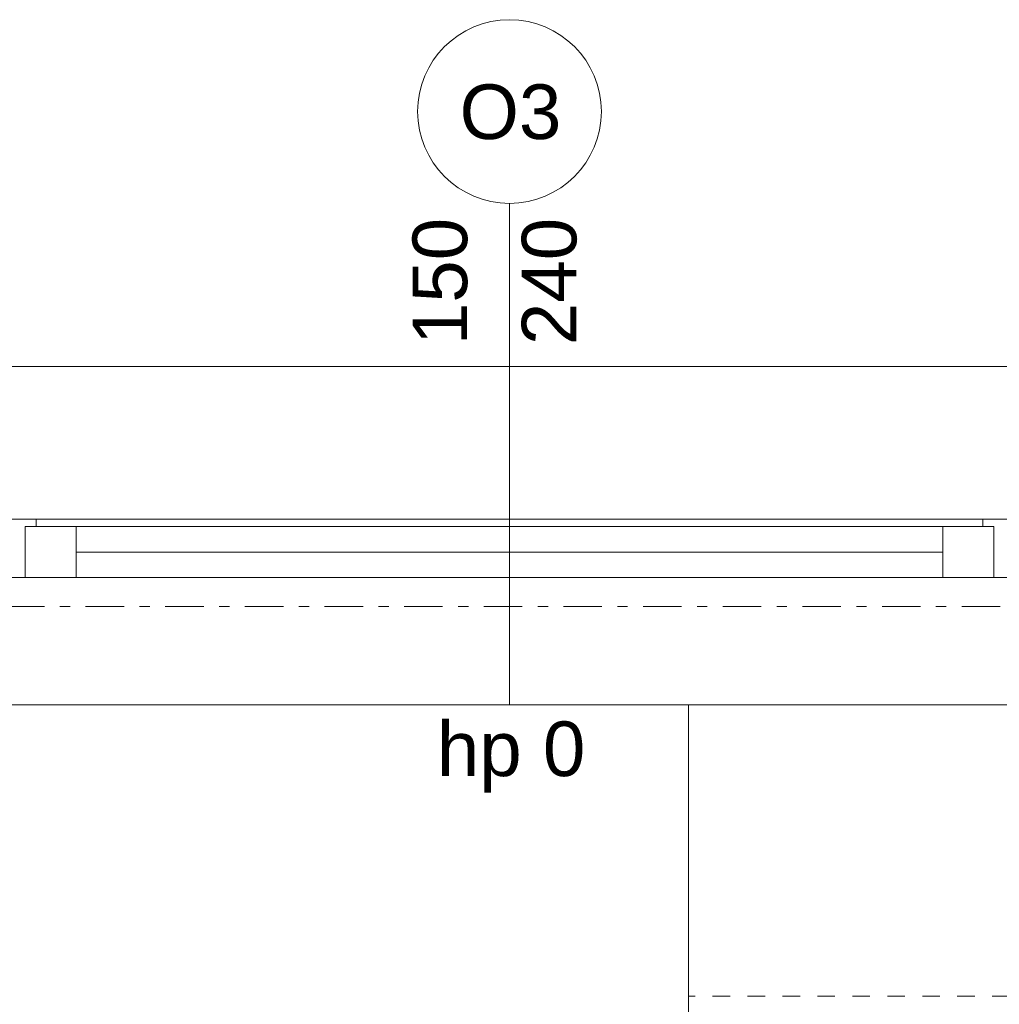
# Model space of a CAD drawing. Extents: x 100 to 2982, y 37 to 2050.
# Tile 108 of 130: x 1422 to 1557, y 1735 to 1870. Entities that reach past the tile are written whole.
import ezdxf
from ezdxf.xclip import XClip

# ---------------------------------------------------------------- set-up
doc = ezdxf.new("R2010")
doc.units = 0
doc.header["$MEASUREMENT"] = 0
doc.header["$XCLIPFRAME"] = 0
doc.linetypes.add('Przerywana', pattern=[24, 12, -12])
doc.linetypes.add('Przerywana podwójnie', pattern=[54.680554, 26.458333, -10.583333, 7.055556, -10.583333])
for name, color, linetype in [('410-K Osie', 7, 'Continuous'), ('820-G Rysunki Obrazki', 7, 'Continuous'), ('Nowe_330-W Wyposażenie', 7, 'Continuous'), ('Okna ARCHICADa', 7, 'Continuous'), ('Znaczniki okien ARCHICADa', 7, 'Continuous')]:
    doc.layers.add(name, color=color, linetype=linetype)
doc.styles.add('STYL_AUTOMATYCZNY_3', font='arial.ttf')

# ---------------------------------------------------------------- blocks, each defined once
blk = doc.blocks.new('Rysunek_1_1', base_point=(-18316.35, -206.53))
at = {"layer": '410-K Osie', "color": 4, "linetype": 'Przerywana podwójnie', "lineweight": 13, "ltscale": 0.2}
blk.add_line((589.42, 1789.51), (2255.56, 1789.51), dxfattribs=at)
blk.add_line((589.42, 1789.51), (2255.56, 1789.51), dxfattribs=at)
at = {"layer": 'Nowe_330-W Wyposażenie', "color": 4, "linetype": 'Przerywana', "lineweight": 13, "ltscale": 0.2}
blk.add_line((1572.8, 1736.01), (1514.3, 1736.01), dxfattribs=at)
at = {"layer": 'Nowe_330-W Wyposażenie', "color": 4, "linetype": 'Continuous', "lineweight": 13, "ltscale": 0.2, "flags": 128}
blk.add_lwpolyline([(1514.3, 1626.01), (1514.3, 1776.01), (1574.3, 1776.01), (1574.3, 1626.01)], close=True, dxfattribs=at)
at = {"layer": 'Okna ARCHICADa', "color": 3, "linetype": 'Continuous', "lineweight": 13, "ltscale": 0.2}
for p, q in [((1558.71, 1822.51), (1420.71, 1822.51)), ((1424.71, 1801.51), (1554.71, 1801.51)), ((1549.21, 1793.51), (1430.21, 1793.51)), ((1564.71, 1776.01), (1414.71, 1776.01))]:
    blk.add_line(p, q, dxfattribs=at)
at = {"layer": 'Okna ARCHICADa', "color": 3, "linetype": 'Przerywana', "lineweight": 13, "ltscale": 0.2}
blk.add_line((1557.71, 1822.51), (1421.71, 1822.51), dxfattribs=at)
at = {"layer": 'Okna ARCHICADa', "color": 23, "linetype": 'Continuous', "lineweight": 15, "ltscale": 0.2}
for p, q in [((1416.71, 1801.51), (1424.71, 1801.51)), ((1424.71, 1801.51), (1424.71, 1800.51)), ((1554.71, 1800.51), (1554.71, 1801.51)), ((1554.71, 1801.51), (1562.71, 1801.51)), ((1424.71, 1800.51), (1423.21, 1800.51)), ((1423.21, 1800.51), (1423.21, 1793.51)), ((1423.21, 1800.51), (1430.21, 1800.51)), ((1423.21, 1793.51), (1423.21, 1800.51)), ((1430.21, 1800.51), (1430.21, 1793.51)), ((1430.21, 1800.51), (1549.21, 1800.51)), ((1549.21, 1793.51), (1549.21, 1800.51)), ((1549.21, 1800.51), (1556.21, 1800.51)), ((1556.21, 1800.51), (1554.71, 1800.51)), ((1556.21, 1793.51), (1556.21, 1800.51)), ((1556.21, 1800.51), (1556.21, 1793.51)), ((1549.21, 1797.01), (1430.21, 1797.01)), ((1423.21, 1793.51), (1416.71, 1793.51)), ((1430.21, 1793.51), (1423.21, 1793.51)), ((1549.21, 1793.51), (1430.21, 1793.51)), ((1556.21, 1793.51), (1549.21, 1793.51)), ((1562.71, 1793.51), (1556.21, 1793.51))]:
    blk.add_line(p, q, dxfattribs=at)
at = {"layer": 'Znaczniki okien ARCHICADa', "color": 45, "linetype": 'Continuous', "lineweight": 15, "ltscale": 0.2}
blk.add_line((1489.71, 1844.89), (1489.71, 1776.01), dxfattribs=at)
at = {"layer": 'Znaczniki okien ARCHICADa', "color": 2, "linetype": 'Continuous', "lineweight": 13, "ltscale": 0.2, "flags": 128}
blk.add_lwpolyline([(1502.33, 1857.51, 1), (1477.1, 1857.51, 1)], format="xyb", close=True, dxfattribs=at)
at = {"layer": 'Znaczniki okien ARCHICADa', "color": 7, "linetype": 'Continuous', "lineweight": 13, "char_height": 7.5, "attachment_point": 7, "rotation": 90, "style": 'STYL_AUTOMATYCZNY_3'}
for s, insert in [('\\A1;{\\pql;\\pt0;\\fArial|b0|i0|c238|p38;150\\fArial|b0|i0|c238|p38;\\A1{\\H.66x;\\S^  ;}\\fArial|b0|i0|c238|p38;\\fArial|b0|i0|c238|p38;}', (1486.09, 1825.43)), ('\\A1;{\\pql;\\pt0;\\fArial|b0|i0|c238|p38;240\\fArial|b0|i0|c238|p38;\\A1{\\H.66x;\\S^  ;}\\fArial|b0|i0|c238|p38;\\fArial|b0|i0|c238|p38;}', (1501.09, 1825.43))]:
    blk.add_mtext(s, dxfattribs=dict(at, insert=insert))
at = {"layer": 'Znaczniki okien ARCHICADa', "color": 7, "linetype": 'Continuous', "lineweight": 13, "char_height": 7.5, "attachment_point": 7, "style": 'STYL_AUTOMATYCZNY_3'}
for s, insert in [('\\A1;{\\pql;\\pt0;\\fArial|b0|i0|c238|p38;O3\\fArial|b0|i0|c238|p38;\\fArial|b0|i0|c238|p38;\\fArial|b0|i0|c238|p38;}', (1482.86, 1853.63)), ('\\A1;{\\pql;\\pt0;\\fArial|b0|i0|c238|p38;hp 0\\fArial|b0|i0|c238|p38;\\A1{\\H.66x;\\S^  ;}\\fArial|b0|i0|c238|p38;\\fArial|b0|i0|c238|p38;}', (1479.74, 1763.97))]:
    blk.add_mtext(s, dxfattribs=dict(at, insert=insert))

msp = doc.modelspace()

# ---------------------------------------------------------------- block references
at = {"layer": '820-G Rysunki Obrazki', "color": 65, "linetype": 'Continuous', "lineweight": 13, "ltscale": 0.2}
ref = msp.add_blockref('Rysunek_1_1', (-18316.35, -206.53), dxfattribs=at)
XClip(ref).set_block_clipping_path([(244.527027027, 75.2081975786), (2570.9054054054, 2024.1891891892)])

doc.saveas('drawing.dxf')
